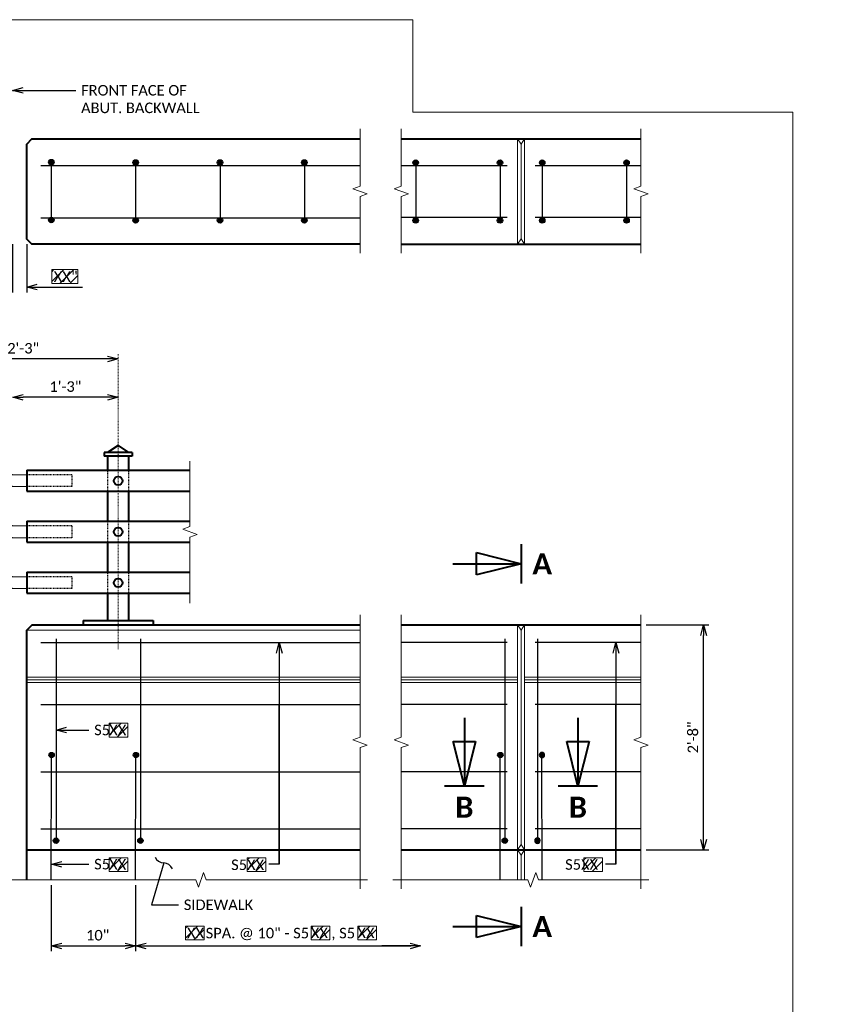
# Model space of a CAD drawing. Extents: x 5346 to 20707, y 13094 to 24070.
# Tile 13 of 14: x 5614 to 5731, y 23930 to 24070. Entities that reach past the tile are written whole.
import ezdxf
from ezdxf import colors
from ezdxf.entities.mleader import LeaderData, LeaderLine
from ezdxf.enums import TextEntityAlignment as Align
from ezdxf.math import Vec2, Vec3

# ---------------------------------------------------------------- set-up
doc = ezdxf.new("R2010")
doc.units = 0
doc.header["$MEASUREMENT"] = 0
doc.linetypes.add('Wisdot2', pattern=[0.125, 0.0625, -0.0625])
doc.linetypes.add('Wisdot4', pattern=[0.28125, 0.125, -0.0625, 0.03125, -0.0625])
for name, color, linetype, lineweight in [('B_ANNO', 7, 'Continuous', 18), ('B_ANNO_BREAK', 7, 'Continuous', 18), ('B_ANNO_DIM', 7, 'Continuous', 18), ('B_CNTR', 1, 'Wisdot4', 18), ('B_CONC_PPT', 12, 'Continuous', 40), ('B_CONC_SDWLK', 14, 'Continuous', 40), ('B_DETAIL', 7, 'Continuous', 18), ('B_DETAIL_HIDDEN', 7, 'Wisdot2', 25), ('B_DETAIL_OBJ', 7, 'Continuous', 40), ('B_REBAR', 5, 'Continuous', 25)]:
    doc.layers.add(name, color=color, linetype=linetype, lineweight=lineweight)
doc.layers.add('B_ANNO_DESIGN_NOTES', color=1, linetype='Continuous', lineweight=18, true_color=0xff0000)
doc.layers.add('B_ANNO_NOPLOT', color=47, linetype='Continuous', lineweight=18, plot=False)
doc.styles.add('Annotative', font='calibri.ttf', dxfattribs={"height": 0.0625})
doc.styles.get("Standard").update_dxf_attribs({"font": 'calibri.ttf'})
doc.styles.add('Title', font='calibrib.ttf', dxfattribs={"height": 0.125})
doc.dimstyles.new('Annotative', dxfattribs={"dimscale": 0, "dimtxt": 0.0625, "dimasz": 0.0625, "dimexe": 0.03125, "dimexo": 0.03125, "dimgap": 0.03125, "dimtad": 1, "dimdec": 3, "dimzin": 3, "dimdsep": 46, "dimlunit": 4, "dimtxsty": 'Standard', "dimblk": 'OPEN30', "dimcen": 0.03125, "dimaunit": 1, "dimadec": 0, "dimazin": 3, "dimtfac": 0.75, "dimtdec": 3, "dimtofl": 0, "dimtmove": 0, "dimatfit": 3, "dimldrblk": 'OPEN30', "dimfxl": 1, "dimtfill": 1, "dimfrac": 1, "dimtolj": 1, "dimtzin": 0, "dimarcsym": 0})

# ---------------------------------------------------------------- blocks, each defined once
blk = doc.blocks.new('AnonymousCell59')
at = {"layer": 'B_DETAIL'}
for p, q in [((-1.08, 8.1), (0.92, 8.1)), ((-1.08, 6.43), (0.92, 6.43))]:
    blk.add_line(p, q, dxfattribs=at)
at = {"layer": 'B_DETAIL_HIDDEN'}
for p, q in [((-1.08, 8.1), (-7.36, 8.1)), ((-7.36, 8.1), (-7.36, 6.43)), ((7.36, 8.1), (0.92, 8.1)), ((7.36, 8.1), (7.36, 6.43)), ((-1.08, 6.43), (-7.36, 6.43)), ((7.36, 6.43), (0.92, 6.43))]:
    blk.add_line(p, q, dxfattribs=at)
blk = doc.blocks.new('AnonymousCell57')
at = {"layer": 'B_REBAR'}
h = blk.add_hatch(color=256, dxfattribs=at)
edge = h.paths.add_edge_path()
edge.add_arc((0, 4.109375), 0.390625, 0, 360)
h = blk.add_hatch(color=256, dxfattribs=at)
edge = h.paths.add_edge_path()
edge.add_arc((0, -4.109375), 0.390625, 0, 360)
blk.add_line((0, 4.5), (0, -4.5), dxfattribs=at)
for centre in [(0, 4.109375), (0, -4.109375)]:
    blk.add_circle(centre, 0.390625, dxfattribs=at)
blk = doc.blocks.new('_Open30')
at = {"color": 0, "linetype": 'ByBlock', "lineweight": -2}
for p, q in [((-1, 0.268), (0, 0)), ((0, 0), (-1, -0.268)), ((0, 0), (-1, 0))]:
    blk.add_line(p, q, dxfattribs=at)
blk = doc.blocks.new('*D112')
at = {"layer": 'B_ANNO_DIM', "color": 0, "lineweight": -2, "transparency": 16777216}
for p, q in [((267, 220.05), (267, 213.2)), ((269, 220.05), (269, 213.2)), ((265.5, 213.95), (264, 213.95)), ((270.5, 213.95), (276.94, 213.95))]:
    blk.add_line(p, q, dxfattribs=at)
at = {"layer": 'Defpoints', "color": 0, "transparency": 16777216}
for p in [(267, 220.8), (269, 220.8), (267, 213.95)]:
    blk.add_point(p, dxfattribs=at)
at = {"layer": 'B_ANNO_DIM', "color": 0, "lineweight": -2, "transparency": 16777216, "xscale": 1.5, "yscale": 1.5, "zscale": 1.5}
blk.add_blockref('_Open30', (267, 213.95), dxfattribs=at)
at = {"layer": 'B_ANNO_DIM', "color": 0, "lineweight": -2, "transparency": 16777216, "xscale": 1.5, "yscale": 1.5, "zscale": 1.5, "rotation": 180}
blk.add_blockref('_Open30', (269, 213.95), dxfattribs=at)
at = {"layer": 'B_ANNO_DIM', "color": 0, "transparency": 16777216, "insert": (274.47, 215.45), "char_height": 1.5, "attachment_point": 5, "bg_fill": 3, "box_fill_scale": 1.25, "bg_fill_color": 256, "bg_fill_true_color": 13158600, "bg_fill_transparency": 0}
blk.add_mtext('\\A1;     "', dxfattribs=at)
blk = doc.blocks.new('AnonymousCell91')
at = {"layer": 'B_REBAR'}
h = blk.add_hatch(color=256, dxfattribs=at)
edge = h.paths.add_edge_path()
edge.add_arc((0, -14.15), 0.386, 0, 360)
blk.add_line((0, 14.54), (0, -13.77), dxfattribs=at)
blk.add_circle((0, -14.15), 0.386, dxfattribs=at)
blk = doc.blocks.new('AnonymousCell92')
at = {"layer": 'B_REBAR'}
h = blk.add_hatch(color=256, dxfattribs=at)
edge = h.paths.add_edge_path()
edge.add_arc((0, 8.69), 0.386, 0, 360)
blk.add_line((-0.04, -9.07), (0, 8.3), dxfattribs=at)
blk.add_circle((0, 8.69), 0.386, dxfattribs=at)
blk = doc.blocks.new('*D114')
at = {"layer": 'B_ANNO_DIM', "color": 0, "lineweight": -2, "transparency": 16777216}
for p, q in [((272.5, 128.87), (272.5, 119.47)), ((284.5, 128.87), (284.5, 119.47)), ((274, 120.22), (283, 120.22))]:
    blk.add_line(p, q, dxfattribs=at)
at = {"layer": 'Defpoints', "color": 0, "transparency": 16777216}
for p in [(272.5, 129.62), (284.5, 129.62), (284.5, 120.22)]:
    blk.add_point(p, dxfattribs=at)
at = {"layer": 'B_ANNO_DIM', "color": 0, "lineweight": -2, "transparency": 16777216, "xscale": 1.5, "yscale": 1.5, "zscale": 1.5, "rotation": 180}
blk.add_blockref('_Open30', (272.5, 120.22), dxfattribs=at)
at = {"layer": 'B_ANNO_DIM', "color": 0, "lineweight": -2, "transparency": 16777216, "xscale": 1.5, "yscale": 1.5, "zscale": 1.5}
blk.add_blockref('_Open30', (284.5, 120.22), dxfattribs=at)
at = {"layer": 'B_ANNO_DIM', "color": 0, "transparency": 16777216, "insert": (279.1, 121.74), "char_height": 1.5, "attachment_point": 5, "bg_fill": 3, "box_fill_scale": 1.25, "bg_fill_color": 256, "bg_fill_true_color": 13158600, "bg_fill_transparency": 0}
blk.add_mtext('\\A1;10"', dxfattribs=at)
blk = doc.blocks.new('*D115')
at = {"layer": 'B_ANNO_DIM', "color": 0, "lineweight": -2, "transparency": 16777216}
blk.add_line((286, 120.22), (323.55, 120.22), dxfattribs=at)
at = {"layer": 'Defpoints', "color": 0, "transparency": 16777216}
for p in [(284.5, 120.22), (325.05, 120.22), (325.05, 120.22)]:
    blk.add_point(p, dxfattribs=at)
at = {"layer": 'B_ANNO_DIM', "color": 0, "lineweight": -2, "transparency": 16777216, "xscale": 1.5, "yscale": 1.5, "zscale": 1.5, "rotation": 180}
blk.add_blockref('_Open30', (284.5, 120.22), dxfattribs=at)
at = {"layer": 'B_ANNO_DIM', "color": 0, "lineweight": -2, "transparency": 16777216, "xscale": 1.5, "yscale": 1.5, "zscale": 1.5}
blk.add_blockref('_Open30', (325.05, 120.22), dxfattribs=at)
at = {"layer": 'B_ANNO_DIM', "color": 0, "transparency": 16777216, "insert": (303.77, 121.9), "char_height": 1.5, "attachment_point": 5, "bg_fill": 3, "box_fill_scale": 1.25, "bg_fill_color": 256, "bg_fill_true_color": 13158600, "bg_fill_transparency": 0}
blk.add_mtext('\\A1;     SPA. @ 10" - S5      , S5 ', dxfattribs=at)
blk = doc.blocks.new('SECTION')
at = {"layer": 'B_ANNO', "lineweight": 40}
for p, q in [((-1.5, 1.404), (-1.5, -1.404)), ((-4.665, -0.79125), (-4.665, 0.79125)), ((-4.665, 0.79125), (-1.5, 0)), ((-6.353, 0), (-1.5, 0)), ((-1.5, 0), (-4.665, -0.79125))]:
    blk.add_line(p, q, dxfattribs=at)
at = {"style": 'Title'}
blk.add_attdef('A', text='', height=1.5, dxfattribs=at).set_placement((0, 0), align=Align.MIDDLE_CENTER)
blk = doc.blocks.new('*U51')
at = {"layer": 'B_ANNO', "lineweight": 40}
for p, q in [((0, 6.353), (0, 1.5)), ((-0.79125, 4.665), (0.79125, 4.665)), ((0, 1.5), (-0.79125, 4.665)), ((0.79125, 4.665), (0, 1.5)), ((1.404, 1.5), (-1.404, 1.5))]:
    blk.add_line(p, q, dxfattribs=at)
at = {"style": 'Title'}
blk.add_attdef('A', text='', height=1.5, dxfattribs=at).set_placement((0, 0), align=Align.MIDDLE_CENTER)
blk = doc.blocks.new('*D52')
at = {"layer": 'B_ANNO_DIM', "color": 0, "lineweight": -2, "transparency": 16777216}
for p, q in [((5703.39, 23983.67), (5712.3, 23983.67)), ((5711.55, 23953.17), (5711.55, 23982.17)), ((5703.39, 23951.67), (5712.3, 23951.67))]:
    blk.add_line(p, q, dxfattribs=at)
at = {"layer": 'Defpoints', "color": 0, "transparency": 16777216}
for p in [(5702.64, 23983.67), (5711.55, 23983.67), (5702.64, 23951.67)]:
    blk.add_point(p, dxfattribs=at)
at = {"layer": 'B_ANNO_DIM', "color": 0, "lineweight": -2, "transparency": 16777216, "xscale": 1.5, "yscale": 1.5, "zscale": 1.5}
for p, rotation in [((5711.55, 23983.67), 90), ((5711.55, 23951.67), 270)]:
    blk.add_blockref('_Open30', p, dxfattribs=dict(at, rotation=rotation))
at = {"layer": 'B_ANNO_DIM', "color": 0, "transparency": 16777216, "insert": (5710.03, 23967.67), "char_height": 1.5, "attachment_point": 5, "rotation": 90, "bg_fill": 3, "box_fill_scale": 1.25, "bg_fill_color": 256, "bg_fill_true_color": 13158600, "bg_fill_transparency": 0}
blk.add_mtext('\\A1;2\'-8"', dxfattribs=at)
blk = doc.blocks.new('_Integral')
at = {"color": 0, "linetype": 'ByBlock', "lineweight": -2}
for centre, start, end in [((0.439, 0.118), 129, 195), ((-0.439, -0.118), 309, 15)]:
    blk.add_arc(centre, 0.454, start, end, dxfattribs=at)
blk = doc.blocks.new('POST ELEVATION')
at = {"layer": 'B_DETAIL_HIDDEN', "ltscale": 0.5}
for p, q in [((-1.5, 22.01), (-1.5, 19.01)), ((1.5, 22.01), (1.5, 19.01)), ((-1.5, 14.75), (-1.5, 11.75)), ((1.5, 14.75), (1.5, 11.75)), ((-1.5, 7.5), (-1.5, 4.5)), ((1.5, 7.5), (1.5, 4.5))]:
    blk.add_line(p, q, dxfattribs=at)
at = {"layer": 'B_DETAIL_OBJ'}
for p, q in [((0, 25.52), (-1.5, 24.52)), ((0, 25.52), (1.5, 24.52)), ((2, 24.52), (-2, 24.52)), ((-2, 24.52), (-2, 24.01)), ((2, 24.01), (-2, 24.01)), ((-1.5, 24.01), (-1.5, 22.01)), ((1.5, 24.01), (1.5, 22.01)), ((2, 24.52), (2, 24.01)), ((-1.5, 19.01), (-1.5, 14.75)), ((1.5, 19.01), (1.5, 14.75)), ((-1.5, 11.75), (-1.5, 7.5)), ((1.5, 11.75), (1.5, 7.5)), ((-1.5, 4.5), (-1.5, 0.64)), ((1.5, 4.5), (1.5, 0.64)), ((-4.99, 0.64), (5.01, 0.64)), ((-4.99, 0.64), (-4.99, 0)), ((5.01, 0.64), (5.01, 0))]:
    blk.add_line(p, q, dxfattribs=at)
for centre in [(0, 20.51), (0, 13.25), (0, 6)]:
    blk.add_circle(centre, 0.608, dxfattribs=at)
blk = doc.blocks.new('*D61')
at = {"layer": 'B_ANNO_DIM', "color": 0, "lineweight": -2, "transparency": 16777216}
blk.add_line((5626.75, 24021.51), (5602.75, 24021.51), dxfattribs=at)
at = {"layer": 'Defpoints', "color": 0, "transparency": 16777216}
for p in [(5601.25, 24021.51), (5601.25, 24021.51), (5628.25, 24021.51)]:
    blk.add_point(p, dxfattribs=at)
at = {"layer": 'B_ANNO_DIM', "color": 0, "lineweight": -2, "transparency": 16777216, "xscale": 1.5, "yscale": 1.5, "zscale": 1.5, "rotation": 180}
blk.add_blockref('_Open30', (5601.25, 24021.51), dxfattribs=at)
at = {"layer": 'B_ANNO_DIM', "color": 0, "lineweight": -2, "transparency": 16777216, "xscale": 1.5, "yscale": 1.5, "zscale": 1.5}
blk.add_blockref('_Open30', (5628.25, 24021.51), dxfattribs=at)
at = {"layer": 'B_ANNO_DIM', "color": 0, "transparency": 16777216, "insert": (5614.75, 24023.03), "char_height": 1.5, "attachment_point": 5, "bg_fill": 3, "box_fill_scale": 1.25, "bg_fill_color": 256, "bg_fill_true_color": 13158600, "bg_fill_transparency": 0}
blk.add_mtext('\\A1;2\'-3"', dxfattribs=at)
blk = doc.blocks.new('*D63')
at = {"layer": 'B_ANNO_DIM', "color": 0, "lineweight": -2, "transparency": 16777216}
blk.add_line((5626.75, 24016.06), (5614.75, 24016.06), dxfattribs=at)
at = {"layer": 'Defpoints', "color": 0, "transparency": 16777216}
for p in [(5613.25, 24016.06), (5613.25, 24016.06), (5628.25, 24016.06)]:
    blk.add_point(p, dxfattribs=at)
at = {"layer": 'B_ANNO_DIM', "color": 0, "lineweight": -2, "transparency": 16777216, "xscale": 1.5, "yscale": 1.5, "zscale": 1.5, "rotation": 180}
blk.add_blockref('_Open30', (5613.25, 24016.06), dxfattribs=at)
at = {"layer": 'B_ANNO_DIM', "color": 0, "lineweight": -2, "transparency": 16777216, "xscale": 1.5, "yscale": 1.5, "zscale": 1.5}
blk.add_blockref('_Open30', (5628.25, 24016.06), dxfattribs=at)
at = {"layer": 'B_ANNO_DIM', "color": 0, "transparency": 16777216, "insert": (5620.75, 24017.58), "char_height": 1.5, "attachment_point": 5, "bg_fill": 3, "box_fill_scale": 1.25, "bg_fill_color": 256, "bg_fill_true_color": 13158600, "bg_fill_transparency": 0}
blk.add_mtext('\\A1;1\'-3"', dxfattribs=at)
blk = doc.blocks.new('*U110')
at = {"layer": 'B_ANNO_DESIGN_NOTES'}
h = blk.add_hatch(dxfattribs=at)
h.set_pattern_fill('ANSI31', color=256, scale=8)
h.set_pattern_definition([(45, (274.3085, 275.7841), (-0.707107, 0.707107), [])])
h.paths.add_polyline_path([(280.7364, 151.9089), (283.3854, 151.9089), (283.3854, 149.9419), (280.7364, 149.9419)])
h = blk.add_hatch(dxfattribs=at)
h.set_pattern_fill('ANSI31', color=256, scale=8)
h.set_pattern_definition([(45, (274.2921, 256.6455), (-0.707107, 0.707107), [])])
h.paths.add_polyline_path([(280.72, 132.7703), (283.3689, 132.7703), (283.3689, 130.8033), (280.72, 130.8033)])
for points in [[(280.7364, 151.9089), (283.3854, 151.9089), (283.3854, 149.9419), (280.7364, 149.9419)], [(280.72, 132.7703), (283.3689, 132.7703), (283.3689, 130.8033), (280.72, 130.8033)]]:
    blk.add_lwpolyline(points, close=True, dxfattribs=at)
at = {"layer": 'B_CONC_PPT', "flags": 128}
blk.add_lwpolyline([(269.0038, 133.8876), (269.0038, 165.1416), (269.7598, 165.8976), (316.4238, 165.8976)], dxfattribs=at)
at = {"layer": 'B_DETAIL'}
for p, q in [((267.0038, 187.2346), (269.0038, 187.2346)), ((267.0038, 185.5711), (269.0038, 185.5711)), ((269.0038, 165.1416), (316.4238, 165.1416)), ((316.4238, 158.4657), (269.0038, 158.4657)), ((316.4238, 158.0907), (269.0038, 158.0907)), ((316.4238, 157.7157), (269.0038, 157.7157))]:
    blk.add_line(p, q, dxfattribs=at)
at = {"layer": 'B_DETAIL_HIDDEN'}
for p, q in [((275.4472, 187.2346), (269.0038, 187.2346)), ((275.4472, 187.2346), (275.4472, 185.5711)), ((275.4472, 185.5711), (269.0038, 185.5711)), ((275.4472, 179.971), (269.0038, 179.971)), ((275.4472, 179.971), (275.4472, 178.3075)), ((275.4472, 178.3075), (269.0038, 178.3075)), ((275.4472, 172.7266), (269.0038, 172.7266)), ((275.4472, 172.7266), (275.4472, 171.0631)), ((275.4472, 171.0631), (269.0038, 171.0631))]:
    blk.add_line(p, q, dxfattribs=at)
at = {"layer": 'B_DETAIL_OBJ'}
for p, q in [((269.0038, 187.9056), (269.0038, 184.9076)), ((269.0038, 180.642), (269.0038, 177.648)), ((269.0038, 173.3976), (269.0038, 170.3976))]:
    blk.add_line(p, q, dxfattribs=at)
at = {"layer": 'B_REBAR'}
for p, q in [((271.0038, 231.2444), (316.4238, 231.2444)), ((271.0038, 223.8343), (316.4238, 223.8343)), ((271.0038, 163.3785), (316.4238, 163.3785)), ((271.0038, 154.5515), (316.4238, 154.5515)), ((271.0038, 145.0005), (316.4238, 145.0005)), ((271.0038, 136.8686), (316.4238, 136.8686))]:
    blk.add_line(p, q, dxfattribs=at)
for name, p in [('AnonymousCell57', (272.5038, 227.6202)), ('AnonymousCell57', (284.5038, 227.5729)), ('AnonymousCell57', (296.5038, 227.5729)), ('AnonymousCell57', (308.5038, 227.5729)), ('AnonymousCell59', (268.0863, 179.1391)), ('AnonymousCell59', (268.0863, 171.8755)), ('AnonymousCell59', (268.0863, 164.6311)), ('AnonymousCell91', (273.1772, 149.3536)), ('AnonymousCell91', (285.1772, 149.3536)), ('AnonymousCell92', (272.5442, 138.6881))]:
    blk.add_blockref(name, p)
at = {"layer": 'B_ANNO_DIM', "style": 'Annotative'}
blk.add_attdef('BAR6', (280.7446, 150.1928), '', height=1.5, dxfattribs=at)
at = {"layer": 'B_ANNO_DIM'}
for base, p1, p2, text, picture, middle in [((267.0038, 213.948), (269.0038, 220.7986), (267.0038, 220.7986), '     "', '*D112', (274.4736, 213.948)), ((325.0497, 120.2196), (284.5038, 120.2196), (325.0497, 120.2196), '     SPA. @ 10" - S5      , S5 ', '*D115', (303.7739, 120.2196))]:
    dim = blk.add_linear_dim(base=base, p1=p1, p2=p2, text=text, dimstyle='Annotative', dxfattribs=at)
    dim.commit()
    dim.dimension.update_dxf_attribs({"geometry": picture, "text_midpoint": middle, "dimtype": 160})
ml = blk.add_multileader_mtext('Standard', dxfattribs=at)
ml.set_content('FRONT FACE OF\\PABUT. BACKWALL', color=256)
ml.set_leader_properties()
ml.set_arrow_properties(name='OPEN30')
ml.build(insert=Vec2(0, 0))
ml.multileader.update_dxf_attribs({"text_right_attachment_type": 3, "dogleg_length": 0.0625, "arrow_head_size": 1.5, "scale": 24})
ctx = ml.context
ctx.base_point, ctx.scale, ctx.char_height, ctx.arrow_head_size, ctx.landing_gap_size, ctx.plane_origin = Vec3(275.9921, 241.9496), 24, 1.5, 1.5, 0.75, Vec3(267.0038, 241.9496)
ctx.right_attachment = 3
notes = []
notes.append((ctx, [(0, (1, 1, 0), (274.4921, 241.9496), (1, 0), 1.5, [(0, [(267.0038, 241.9496), (274.4921, 241.9496), (274.4921, 241.9496)], 0, [])])]))
ctx.mtext.insert, ctx.mtext.width, ctx.mtext.flow_direction = Vec3(276.7421, 242.7105), 17.782633, 5
ml = blk.add_multileader_mtext('Standard', dxfattribs=at)
ml.set_content('S5 ', color=256)
ml.set_leader_properties()
ml.set_arrow_properties(name='OPEN30')
ml.build(insert=Vec2(0, 0))
ml.multileader.update_dxf_attribs({"text_right_attachment_type": 3, "dogleg_length": 0.0625, "arrow_head_size": 1.5, "scale": 24})
ctx = ml.context
ctx.base_point, ctx.scale, ctx.char_height, ctx.arrow_head_size, ctx.landing_gap_size, ctx.plane_origin = Vec3(277.8537, 150.937), 24, 1.5, 1.5, 0.75, Vec3(273.1772, 150.937)
ctx.right_attachment = 3
notes.append((ctx, [(0, (1, 1, 0), (276.3537, 150.937), (1, 0), 1.5, [(0, [(273.1772, 150.937), (276.3537, 150.937), (276.3537, 150.937)], 0, [])])]))
ctx.mtext.insert, ctx.mtext.flow_direction = Vec3(278.6037, 151.6979), 5
ml = blk.add_multileader_mtext('Standard', dxfattribs=at)
ml.set_content('S5 ', color=256)
ml.set_leader_properties()
ml.set_arrow_properties(name='OPEN30')
ml.build(insert=Vec2(0, 0))
ml.multileader.update_dxf_attribs({"text_right_attachment_type": 3, "dogleg_length": 0.0625, "arrow_head_size": 1.5, "scale": 24})
ctx = ml.context
ctx.base_point, ctx.scale, ctx.char_height, ctx.arrow_head_size, ctx.landing_gap_size, ctx.plane_origin = Vec3(277.8537, 131.8494), 24, 1.5, 1.5, 0.75, Vec3(273.1772, 131.8494)
ctx.right_attachment = 3
notes.append((ctx, [(0, (1, 1, 0), (276.3537, 131.8494), (1, 0), 1.5, [(0, [(272.5089, 131.8494), (276.3537, 131.8494), (276.3537, 131.8494)], 0, [])])]))
ctx.mtext.insert, ctx.mtext.flow_direction = Vec3(278.6037, 132.6104), 5
for ctx, leaders in notes:
    for number, flags, end, landing, length, lines in leaders:
        leader = LeaderData()
        leader.index, (leader.has_last_leader_line, leader.has_dogleg_vector, leader.attachment_direction) = number, flags
        leader.last_leader_point, leader.dogleg_vector, leader.dogleg_length = Vec3(end), Vec3(landing), length
        for number, points, colour, breaks in lines:
            line = LeaderLine()
            line.index, line.vertices, line.color, line.breaks = number, Vec3.list(points), colors.encode_raw_color(colour), breaks
            leader.lines.append(line)
        ctx.leaders.append(leader)
at = {"layer": 'B_ANNO_DESIGN_NOTES'}
h = blk.add_hatch(dxfattribs=at)
h.set_pattern_fill('ANSI31', color=256, scale=8)
h.set_pattern_definition([(45, (266.1345, 340.3208), (-0.707107, 0.707107), [])])
h.paths.add_polyline_path([(272.5624, 216.4456), (276.2804, 216.4456), (276.2804, 214.4786), (272.5624, 214.4786)])
h = blk.add_hatch(dxfattribs=at)
h.set_pattern_fill('ANSI31', color=256, scale=8)
h.set_pattern_definition([(45, (293.9587, 256.6495), (-0.707107, 0.707107), [])])
h.paths.add_polyline_path([(300.3866, 132.7743), (303.0355, 132.7743), (303.0355, 130.8073), (300.3866, 130.8073)])
h = blk.add_hatch(dxfattribs=at)
h.set_pattern_fill('ANSI31', color=256, scale=8)
h.set_pattern_definition([(45, (285.1875, 246.9276), (-0.707107, 0.707107), [])])
h.paths.add_polyline_path([(291.6154, 123.0523), (294.2644, 123.0523), (294.2644, 121.0854), (291.6154, 121.0854)])
h = blk.add_hatch(dxfattribs=at)
h.set_pattern_fill('ANSI31', color=256, scale=8)
h.set_pattern_definition([(45, (303.0489, 246.9276), (-0.707107, 0.707107), [])])
h.paths.add_polyline_path([(309.4768, 123.0523), (312.1257, 123.0523), (312.1257, 121.0854), (309.4768, 121.0854)])
h = blk.add_hatch(dxfattribs=at)
h.set_pattern_fill('ANSI31', color=256, scale=8)
h.set_pattern_definition([(45, (309.6971, 246.9276), (-0.707107, 0.707107), [])])
h.paths.add_polyline_path([(316.125, 123.0523), (318.774, 123.0523), (318.774, 121.0854), (316.125, 121.0854)])
for points in [[(272.5624, 216.4456), (276.2804, 216.4456), (276.2804, 214.4786), (272.5624, 214.4786)], [(300.3866, 132.7743), (303.0355, 132.7743), (303.0355, 130.8073), (300.3866, 130.8073)], [(291.6154, 123.0523), (294.2644, 123.0523), (294.2644, 121.0854), (291.6154, 121.0854)], [(309.4768, 123.0523), (312.1257, 123.0523), (312.1257, 121.0854), (309.4768, 121.0854)], [(316.125, 123.0523), (318.774, 123.0523), (318.774, 121.0854), (316.125, 121.0854)]]:
    blk.add_lwpolyline(points, close=True, dxfattribs=at)
at = {"layer": 'B_ANNO_NOPLOT', "flags": 128}
blk.add_lwpolyline([(0, 0), (0, 252), (323.9277, 252), (323.9277, 238.8552), (378, 238.8552), (378, 40.4996), (316.5708, 40.4996), (316.5708, 0)], close=True, dxfattribs=at)
at = {"layer": 'B_CONC_PPT', "flags": 128}
blk.add_lwpolyline([(316.4238, 220.0486), (269.7538, 220.0486), (269.0038, 220.7986), (269.0038, 234.2986), (269.7538, 235.0486), (316.4238, 235.0486)], dxfattribs=at)
at = {"layer": 'B_CONC_SDWLK', "flags": 128}
blk.add_lwpolyline([(269.0038, 129.6156), (269.0038, 133.8876), (316.4238, 133.8876)], dxfattribs=at)
blk.add_blockref('AnonymousCell92', (284.5442, 138.6881))
at = {"layer": 'B_ANNO_DIM', "style": 'Annotative'}
for tag, p in [('JTO', (272.8489, 214.6931)), ('BAR7', (280.7275, 131.0854)), ('SPA2', (291.8078, 121.3197)), ('BAR9', (309.4236, 121.3327)), ('BAR10', (316.0582, 121.3287))]:
    blk.add_attdef(tag, p, '', height=1.5, dxfattribs=at)
blk.add_attdef('BAR8', text='', height=1.5, dxfattribs=at).set_placement((302.778, 131.0175), align=Align.RIGHT)
at = {"layer": 'B_ANNO_DIM'}
blk.add_leader([(323.6468, 120.2196), (319.5327, 120.2196)], dimstyle='Annotative', dxfattribs=at)
ml = blk.add_multileader_mtext('Standard', dxfattribs=at)
ml.set_content(' ', color=256)
ml.set_leader_properties()
ml.set_arrow_properties(name='OPEN30')
ml.build(insert=Vec2(0, 0))
ml.multileader.update_dxf_attribs({"text_right_attachment_type": 3, "dogleg_length": 0.0625, "arrow_head_size": 1.5, "scale": 24})
ctx = ml.context
ctx.base_point, ctx.scale, ctx.char_height, ctx.arrow_head_size, ctx.landing_gap_size, ctx.plane_origin = Vec3(301.397, 131.8534), 24, 1.5, 1.5, 0.75, Vec3(317.4454, 131.8534)
ctx.right_attachment = 3
notes = []
notes.append((ctx, [(0, (1, 1, 0), (304.9313, 131.8534), (-1, 0), 1.5, [(4, [(304.9313, 163.3785), (304.9313, 131.8534), (304.9313, 131.8534), (304.9313, 131.8534), (304.9313, 154.5515), (304.9313, 131.8534), (304.9313, 145.0005), (304.9313, 136.8686)], 0, [])])]))
ctx.mtext.insert, ctx.mtext.flow_direction = Vec3(302.147, 132.6034), 5
for ctx, leaders in notes:
    for number, flags, end, landing, length, lines in leaders:
        leader = LeaderData()
        leader.index, (leader.has_last_leader_line, leader.has_dogleg_vector, leader.attachment_direction) = number, flags
        leader.last_leader_point, leader.dogleg_vector, leader.dogleg_length = Vec3(end), Vec3(landing), length
        for number, points, colour, breaks in lines:
            line = LeaderLine()
            line.index, line.vertices, line.color, line.breaks = number, Vec3.list(points), colors.encode_raw_color(colour), breaks
            leader.lines.append(line)
        ctx.leaders.append(leader)
dim = blk.add_linear_dim(base=(284.5038, 120.2196), p1=(272.5038, 129.6156), p2=(284.5038, 129.6156), text='10"', dimstyle='Annotative', dxfattribs=at)
dim.commit()
dim.dimension.update_dxf_attribs({"geometry": '*D114', "text_midpoint": (279.1007, 120.2196), "dimtype": 160})
blk = doc.blocks.new('INS_RAILCOMB3T_BASE')
at = {"layer": 'B_ANNO_DESIGN_NOTES'}
h = blk.add_hatch(dxfattribs=at)
h.set_pattern_fill('ANSI31', color=256, scale=8)
h.set_pattern_definition([(45, (341.8565, 256.6495), (-0.707107, 0.707107), [])])
h.paths.add_polyline_path([(348.2844, 132.7743), (350.9334, 132.7743), (350.9334, 130.8073), (348.2844, 130.8073)])
at = {"layer": 'B_ANNO_BREAK', "flags": 128}
for points in [[(316.4238, 218.7752), (316.4238, 226.8318), (317.4547, 227.207), (315.3928, 227.9575), (316.4238, 228.3327), (316.4238, 236.4854)], [(322.2908, 218.7752), (322.2908, 226.8318), (323.3217, 227.207), (321.2598, 227.9575), (322.2908, 228.3327), (322.2908, 236.4854)], [(356.3948, 218.7752), (356.3948, 226.8318), (357.4257, 227.207), (355.3638, 227.9575), (356.3948, 228.3327), (356.3948, 236.4854)], [(292.2231, 168.9953), (292.2231, 178.3862), (293.254, 178.7614), (291.1921, 179.5119), (292.2231, 179.8871), (292.2231, 189.1717)], [(316.4238, 128.3515), (316.4238, 148.4327), (317.4547, 148.8079), (315.3928, 149.5584), (316.4238, 149.9336), (316.4238, 167.3304)], [(322.2908, 128.3515), (322.2908, 148.4327), (323.3217, 148.8079), (321.2598, 149.5584), (322.2908, 149.9336), (322.2908, 167.3304)], [(356.3948, 128.3515), (356.3948, 148.4327), (357.4257, 148.8079), (355.3638, 149.5584), (356.3948, 149.9336), (356.3948, 167.3304)], [(61.8, 129.6156), (83.2288, 129.6156), (83.604, 128.5847), (84.3545, 130.6466), (84.7298, 129.6156), (150.1316, 129.6156), (150.5068, 128.5847), (151.2573, 130.6466), (151.6326, 129.6156), (222.0795, 129.6156), (222.4547, 128.5847), (223.2052, 130.6466), (223.5804, 129.6156), (293.0516, 129.6156), (293.4269, 128.5847), (294.1773, 130.6466), (294.5526, 129.6156), (317.5057, 129.6156)], [(321.087, 129.6196), (340.3127, 129.6196), (340.688, 128.5887), (341.4384, 130.6506), (341.8137, 129.6196), (357.4899, 129.6196)]]:
    blk.add_lwpolyline(points, dxfattribs=at)
at = {"layer": 'B_ANNO_DESIGN_NOTES'}
blk.add_lwpolyline([(348.2844, 132.7743), (350.9334, 132.7743), (350.9334, 130.8073), (348.2844, 130.8073)], close=True, dxfattribs=at)
at = {"layer": 'B_ANNO_NOPLOT', "flags": 128}
blk.add_lwpolyline([(0, 0), (0, 252), (323.9277, 252), (323.9277, 238.8552), (378, 238.8552), (378, 40.4996), (316.5708, 40.4996), (316.5708, 0)], close=True, dxfattribs=at)
at = {"layer": 'B_CNTR'}
blk.add_line((282.0038, 204.435), (282.0038, 162.4468), dxfattribs=at)
at = {"layer": 'B_CONC_PPT'}
for p, q in [((322.2908, 235.0486), (356.3948, 235.0486)), ((322.2908, 220.0486), (356.3948, 220.0486)), ((322.2908, 165.8916), (356.3948, 165.8916))]:
    blk.add_line(p, q, dxfattribs=at)
at = {"layer": 'B_CONC_SDWLK'}
blk.add_line((322.2908, 133.8916), (356.3948, 133.8916), dxfattribs=at)
at = {"layer": 'B_DETAIL'}
for p, q in [((339.3428, 234.2966), (338.8468, 235.0486)), ((338.8468, 235.0486), (338.8468, 220.0486)), ((339.3428, 234.2966), (339.8388, 235.0486)), ((339.3428, 234.2966), (339.3428, 220.8006)), ((339.8388, 235.0486), (339.8388, 220.0486)), ((339.3428, 220.8006), (338.8468, 220.0486)), ((339.3428, 220.8006), (339.8388, 220.0486)), ((338.8468, 165.8916), (338.8468, 129.6196)), ((339.3428, 165.1396), (338.8468, 165.8916)), ((339.3428, 165.1396), (339.8388, 165.8916)), ((339.8388, 165.8916), (339.8388, 129.6196)), ((339.3428, 165.1396), (339.3428, 134.6436)), ((338.8468, 158.4657), (322.2908, 158.4657)), ((356.3948, 158.4657), (339.8388, 158.4657)), ((338.8468, 158.0907), (322.2908, 158.0907)), ((338.8468, 157.7157), (322.2908, 157.7157)), ((356.3948, 158.0907), (339.8388, 158.0907)), ((356.3948, 157.7157), (339.8388, 157.7157)), ((339.3428, 134.6436), (338.8468, 133.8916)), ((339.3428, 134.6436), (339.8388, 133.8916)), ((339.3428, 133.1396), (338.8468, 133.8916)), ((339.3428, 133.1396), (339.8388, 133.8916)), ((339.3428, 133.1396), (339.3428, 129.6196))]:
    blk.add_line(p, q, dxfattribs=at)
at = {"layer": 'B_DETAIL_OBJ'}
for p, q in [((269.0038, 187.9056), (292.2231, 187.9056)), ((269.0038, 184.9076), (292.2231, 184.9076)), ((269.0038, 180.642), (292.2231, 180.642)), ((269.0038, 177.648), (292.2231, 177.648)), ((269.0038, 173.3976), (292.2231, 173.3976)), ((269.0038, 170.3976), (292.2231, 170.3976))]:
    blk.add_line(p, q, dxfattribs=at)
at = {"layer": 'B_REBAR'}
for p, q in [((337.3424, 231.22), (322.2908, 231.22)), ((356.3948, 231.22), (341.3432, 231.22)), ((337.3424, 223.8728), (322.2908, 223.8728)), ((356.3948, 223.8728), (341.3432, 223.8728)), ((337.3424, 163.3785), (322.2908, 163.3785)), ((356.3948, 163.3785), (341.3432, 163.3785)), ((337.3424, 154.5515), (322.2908, 154.5515)), ((356.3948, 154.5515), (341.3432, 154.5515)), ((337.3424, 145.0005), (322.2908, 145.0005)), ((356.3948, 145.0005), (341.3432, 145.0005)), ((337.3424, 136.8686), (322.2908, 136.8686)), ((356.3948, 136.8686), (341.3432, 136.8686))]:
    blk.add_line(p, q, dxfattribs=at)
for name, p in [('AnonymousCell57', (324.3428, 227.5486)), ('AnonymousCell57', (336.3428, 227.5486)), ('AnonymousCell57', (342.3428, 227.5486)), ('AnonymousCell57', (354.3428, 227.5486)), ('AnonymousCell91', (337.0162, 149.3536)), ('AnonymousCell92', (336.3832, 138.6881))]:
    blk.add_blockref(name, p)
at = {"xscale": -1}
for name, p in [('AnonymousCell91', (341.6693, 149.3536)), ('AnonymousCell92', (342.3023, 138.6881))]:
    blk.add_blockref(name, p, dxfattribs=at)
at = {"layer": 'B_ANNO', "xscale": 2, "yscale": 2, "zscale": 2}
for name, p, values in [('SECTION', (342.3428, 174.5944), {'A': 'A'}), ('*U51', (331.2665, 139.9584), {'A': 'B'}), ('*U51', (347.419, 139.9584), {'A': 'B'}), ('SECTION', (342.3428, 122.9837), {'A': 'A'})]:
    blk.add_blockref(name, p, dxfattribs=at).add_auto_attribs(values)
at = {"layer": 'B_ANNO_DIM'}
blk.add_blockref('POST ELEVATION', (282.0038, 165.8916), dxfattribs=at)
at = {"layer": 'B_ANNO_DIM', "style": 'Annotative'}
for tag, p in [('SHT', (195.6155, 204.5169)), ('BAR15', (345.6116, 131.0624)), ('SPA3', (173.5597, 121.2897)), ('DIM1', (189.7499, 121.3362)), ('BAR12', (20.4825, 59.9504)), ('BAR13', (20.5031, 55.4417)), ('BAR14', (20.5078, 28.9089))]:
    blk.add_attdef(tag, p, '', height=1.5, dxfattribs=at)
at = {"layer": 'B_ANNO_DIM'}
ml = blk.add_multileader_mtext('Standard', dxfattribs=at)
ml.set_content(' ', color=256)
ml.set_leader_properties()
ml.set_arrow_properties(name='OPEN30')
ml.build(insert=Vec2(0, 0))
ml.multileader.update_dxf_attribs({"text_right_attachment_type": 3, "dogleg_length": 0.0625, "arrow_head_size": 1.5, "scale": 24})
ctx = ml.context
ctx.base_point, ctx.scale, ctx.char_height, ctx.arrow_head_size, ctx.landing_gap_size, ctx.plane_origin = Vec3(349.2949, 131.8534), 24, 1.5, 1.5, 0.75, Vec3(365.3432, 131.8534)
ctx.right_attachment = 3
notes = []
notes.append((ctx, [(0, (1, 1, 0), (352.8291, 131.8534), (-1, 0), 1.5, [(4, [(352.8291, 163.3785), (352.8291, 131.8534), (352.8291, 131.8534), (352.8291, 131.8534), (352.8291, 154.5515), (352.8291, 131.8534), (352.8291, 145.0005), (352.8291, 136.8686)], 0, [])])]))
ctx.mtext.insert, ctx.mtext.flow_direction = Vec3(350.0449, 132.6034), 5
ml = blk.add_multileader_mtext('Standard', dxfattribs=at)
ml.set_content('SIDEWALK', color=256)
ml.set_leader_properties()
ml.set_arrow_properties(name='INTEGRAL')
ml.build(insert=Vec2(0, 0))
ml.multileader.update_dxf_attribs({"dogleg_length": 0.125, "arrow_head_size": 3, "scale": 24})
ctx = ml.context
ctx.base_point, ctx.scale, ctx.char_height, ctx.arrow_head_size, ctx.landing_gap_size, ctx.plane_origin = Vec3(290.603, 126.0663), 24, 1.5, 3, 0.75, Vec3(288.5041, 132.0342)
notes.append((ctx, [(0, (1, 1, 0), (287.603, 126.0663), (1, 0), 3, [(0, [(288.5041, 132.0342), (286.7679, 126.0663), (287.2234, 126.0663)], 0, [])])]))
ctx.mtext.insert, ctx.mtext.flow_direction = Vec3(291.353, 126.8272), 5
for ctx, leaders in notes:
    for number, flags, end, landing, length, lines in leaders:
        leader = LeaderData()
        leader.index, (leader.has_last_leader_line, leader.has_dogleg_vector, leader.attachment_direction) = number, flags
        leader.last_leader_point, leader.dogleg_vector, leader.dogleg_length = Vec3(end), Vec3(landing), length
        for number, points, colour, breaks in lines:
            line = LeaderLine()
            line.index, line.vertices, line.color, line.breaks = number, Vec3.list(points), colors.encode_raw_color(colour), breaks
            leader.lines.append(line)
        ctx.leaders.append(leader)
for base, p1, p2, picture, middle in [((255.0038, 203.7326), (282.0038, 203.7326), (255.0038, 203.7326), '*D61', (268.5038, 205.2511)), ((267.0038, 198.2792), (282.0038, 198.2792), (267.0038, 198.2792), '*D63', (274.5038, 199.7977))]:
    dim = blk.add_linear_dim(base=base, p1=p1, p2=p2, dimstyle='Annotative', dxfattribs=at)
    dim.commit()
    dim.dimension.update_dxf_attribs({"geometry": picture, "text_midpoint": middle, "insert": (-5346.2422, -23817.7824)})
dim = blk.add_linear_dim(base=(365.305, 165.8916), p1=(356.3948, 133.8916), p2=(356.3948, 165.8916), angle=90, dimstyle='Annotative', dxfattribs=at)
dim.commit()
dim.dimension.update_dxf_attribs({"geometry": '*D52', "text_midpoint": (363.7866, 149.8916), "insert": (-5346.2422, -23817.7824)})

msp = doc.modelspace()

# ---------------------------------------------------------------- block references
msp.add_blockref('*U110', (5346.24, 23817.78)).add_auto_attribs({'SPA2': 'XX', 'JTO': 'XX', 'BAR6': 'XX', 'BAR7': 'XX', 'BAR8': 'S5XX', 'BAR9': 'XX', 'BAR10': 'XX'})

# ---------------------------------------------------------------- next in the draw order: block references
ref = msp.add_blockref('INS_RAILCOMB3T_BASE', (5346.24, 23817.78))
ref.add_attrib('BAR15', 'S5XX', (5691.85, 23948.84), dxfattribs={"layer": 'B_ANNO_DIM', "height": 1.5, "style": 'Annotative'})

doc.saveas('drawing.dxf')
